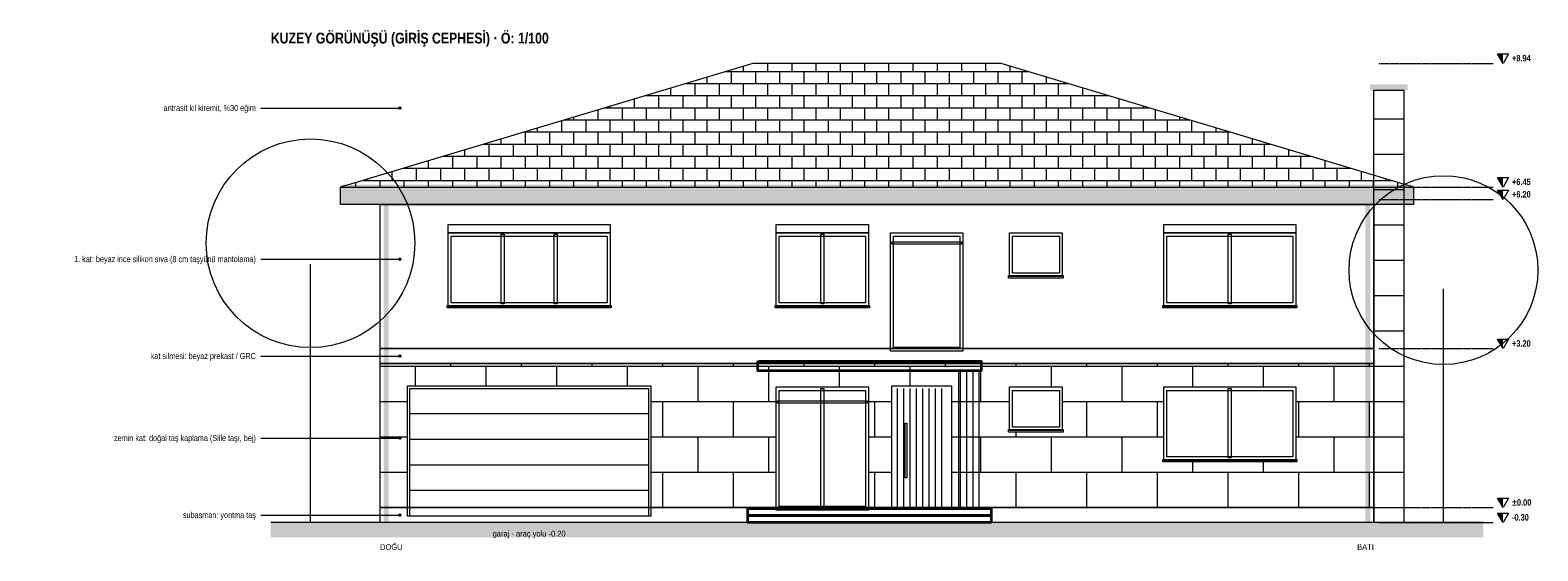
# Model space of a CAD drawing. Header units: centimetres. Extents: x -704 to 7399, y -87 to 961.
# Tile 1 of 2: x -704 to 2330, y -87 to 961. Entities that reach past the tile are written whole.
import ezdxf
from ezdxf.enums import TextEntityAlignment as Align

# ---------------------------------------------------------------- set-up
doc = ezdxf.new("R2010")
doc.units = ezdxf.units.CM
doc.header["$LTSCALE"] = 0.25
doc.linetypes.add('ACAD_ISO02W100', pattern=[15, 12, -3])
for name, color, linetype, lineweight in [('M-BACA-TUGLA-1', 116, 'Continuous', 9), ('M-BACA-TUGLA-1-T', 8, 'Continuous', 5), ('M-BITK-AGAC-1', 70, 'Continuous', 9), ('M-CKAP-KIREMIT-1', 66, 'Continuous', 9), ('M-CKAP-KIREMIT-1-T', 8, 'Continuous', 5), ('M-CVRE-ZEMIN', 45, 'Continuous', 18), ('M-CVRE-ZEMIN-T', 8, 'Continuous', 5), ('M-DUVK-AHSAP-1', 126, 'Continuous', 5), ('M-DUVK-AHSAP-1-T', 8, 'Continuous', 5), ('M-DUVK-DOGALTAS-1', 139, 'Continuous', 5), ('M-DUVK-DOGALTAS-1-T', 8, 'Continuous', 5), ('M-DUVK-PREKAST-1', 127, 'Continuous', 5), ('M-GOST-KESITKOT', 46, 'Continuous', 9), ('M-GOST-YAZI', 2, 'Continuous', 9), ('M-KPKN-AHSAP-1', 93, 'Continuous', 9), ('M-PNKS-ALUMINYUM-1', 171, 'Continuous', 9), ('M-SIVA-1', 52, 'Continuous', 5), ('M-TASI-BETONARME-1', 5, 'Continuous', 35), ('M-YIBO-SAC-1', 12, 'Continuous', 9)]:
    doc.layers.add(name, color=color, linetype=linetype, lineweight=lineweight)
doc.styles.add('YAZI', font='arialn.ttf')
doc.styles.add('YAZI-KALIN', font='arialnb.ttf')

msp = doc.modelspace()

# ---------------------------------------------------------------- hatches: boundary and pattern name
at = {"layer": 'M-BACA-TUGLA-1-T'}
h = msp.add_hatch(color=256, dxfattribs=at)
h.dxf.hatch_style = 1
h.paths.add_polyline_path([(1992, 852), (2068, 852), (2068, 840), (1992, 840)])
h = msp.add_hatch(dxfattribs=at)
h.set_pattern_fill('AR-B816', scale=0.35)
h.paths.add_polyline_path([(2000, 840), (2060, 840), (2060, -30), (2000, -30)])
at = {"layer": 'M-CKAP-KIREMIT-1-T'}
h = msp.add_hatch(dxfattribs=at)
h.set_pattern_fill('AR-B816', scale=0.12)
h.paths.add_polyline_path([(2080, 645), (1250, 894), (750, 894), (-80, 645)])
h = msp.add_hatch(color=256, dxfattribs=at)
h.dxf.hatch_style = 1
h.paths.add_polyline_path([(-80, 650), (2080, 650), (2080, 640), (-80, 640)])
h = msp.add_hatch(color=256, dxfattribs=at)
h.dxf.hatch_style = 1
h.paths.add_polyline_path([(-80, 645), (2080, 645), (2080, 610), (-80, 610)])
at = {"layer": 'M-CVRE-ZEMIN-T'}
h = msp.add_hatch(dxfattribs=at)
h.set_pattern_fill('EARTH', scale=5)
h.paths.add_polyline_path([(-220, -30), (2220, -30), (2220, -60), (-220, -60)])
at = {"layer": 'M-DUVK-AHSAP-1-T'}
h = msp.add_hatch(dxfattribs=at)
h.set_pattern_fill('LINE', scale=4, angle=90)
h.paths.add_polyline_path([(1165, 275), (1205, 275), (1205, 0), (1165, 0)])
h = msp.add_hatch(dxfattribs=at)
h.set_pattern_fill('LINE', scale=4, angle=90)
h.paths.add_polyline_path([(1037, 240), (1143, 240), (1143, 0), (1037, 0)])
at = {"layer": 'M-DUVK-DOGALTAS-1-T'}
h = msp.add_hatch(dxfattribs=at)
h.set_pattern_fill('AR-B816', scale=0.35)
h.paths.add_polyline_path([(0, 290), (2000, 290), (2000, 245), (0, 245)])
h = msp.add_hatch(dxfattribs=at)
h.set_pattern_fill('AR-B816', scale=0.35)
h.paths.add_polyline_path([(0, 245), (55, 245), (55, 243), (0, 243)])
h = msp.add_hatch(dxfattribs=at)
h.set_pattern_fill('AR-B816', scale=0.35)
h.paths.add_polyline_path([(0, 243), (55, 243), (55, 157), (0, 157)])
h = msp.add_hatch(dxfattribs=at)
h.set_pattern_fill('AR-B816', scale=0.35)
h.paths.add_polyline_path([(545, 245), (1030, 245), (1030, 243), (545, 243)])
h = msp.add_hatch(dxfattribs=at)
h.set_pattern_fill('AR-B816', scale=0.35)
h.paths.add_polyline_path([(545, 243), (797, 243), (797, 157), (545, 157)])
h = msp.add_hatch(dxfattribs=at)
h.set_pattern_fill('AR-B816', scale=0.35)
h.paths.add_polyline_path([(983, 243), (1030, 243), (1030, 157), (983, 157)])
h = msp.add_hatch(dxfattribs=at)
h.set_pattern_fill('AR-B816', scale=0.35)
h.paths.add_polyline_path([(1150, 245), (2000, 245), (2000, 243), (1150, 243)])
h = msp.add_hatch(dxfattribs=at)
h.set_pattern_fill('AR-B816', scale=0.35)
h.paths.add_polyline_path([(1150, 243), (1267, 243), (1267, 157), (1150, 157)])
h = msp.add_hatch(dxfattribs=at)
h.set_pattern_fill('AR-B816', scale=0.35)
h.paths.add_polyline_path([(1373, 243), (1577, 243), (1577, 157), (1373, 157)])
h = msp.add_hatch(dxfattribs=at)
h.set_pattern_fill('AR-B816', scale=0.35)
h.paths.add_polyline_path([(1843, 243), (2000, 243), (2000, 97), (1843, 97)])
h = msp.add_hatch(dxfattribs=at)
h.set_pattern_fill('AR-B816', scale=0.35)
h.paths.add_polyline_path([(0, 157), (55, 157), (55, 155), (0, 155)])
h = msp.add_hatch(dxfattribs=at)
h.set_pattern_fill('AR-B816', scale=0.35)
h.paths.add_polyline_path([(0, 155), (55, 155), (55, 152), (0, 152)])
h = msp.add_hatch(dxfattribs=at)
h.set_pattern_fill('AR-B816', scale=0.35)
h.paths.add_polyline_path([(0, 152), (55, 152), (55, 97), (0, 97)])
h = msp.add_hatch(dxfattribs=at)
h.set_pattern_fill('AR-B816', scale=0.35)
h.paths.add_polyline_path([(545, 157), (797, 157), (797, 155), (545, 155)])
h = msp.add_hatch(dxfattribs=at)
h.set_pattern_fill('AR-B816', scale=0.35)
h.paths.add_polyline_path([(545, 155), (797, 155), (797, 152), (545, 152)])
h = msp.add_hatch(dxfattribs=at)
h.set_pattern_fill('AR-B816', scale=0.35)
h.paths.add_polyline_path([(545, 152), (797, 152), (797, 97), (545, 97)])
h = msp.add_hatch(dxfattribs=at)
h.set_pattern_fill('AR-B816', scale=0.35)
h.paths.add_polyline_path([(983, 157), (1030, 157), (1030, 155), (983, 155)])
h = msp.add_hatch(dxfattribs=at)
h.set_pattern_fill('AR-B816', scale=0.35)
h.paths.add_polyline_path([(983, 155), (1030, 155), (1030, 152), (983, 152)])
h = msp.add_hatch(dxfattribs=at)
h.set_pattern_fill('AR-B816', scale=0.35)
h.paths.add_polyline_path([(983, 152), (1030, 152), (1030, 97), (983, 97)])
h = msp.add_hatch(dxfattribs=at)
h.set_pattern_fill('AR-B816', scale=0.35)
h.paths.add_polyline_path([(1150, 157), (1265, 157), (1265, 155), (1150, 155)])
h = msp.add_hatch(dxfattribs=at)
h.set_pattern_fill('AR-B816', scale=0.35)
h.paths.add_polyline_path([(1150, 155), (1265, 155), (1265, 152), (1150, 152)])
h = msp.add_hatch(dxfattribs=at)
h.set_pattern_fill('AR-B816', scale=0.35)
h.paths.add_polyline_path([(1150, 152), (1577, 152), (1577, 97), (1150, 97)])
h = msp.add_hatch(dxfattribs=at)
h.set_pattern_fill('AR-B816', scale=0.35)
h.paths.add_polyline_path([(1375, 157), (1577, 157), (1577, 155), (1375, 155)])
h = msp.add_hatch(dxfattribs=at)
h.set_pattern_fill('AR-B816', scale=0.35)
h.paths.add_polyline_path([(1375, 155), (1577, 155), (1577, 152), (1375, 152)])
h = msp.add_hatch(dxfattribs=at)
h.set_pattern_fill('AR-B816', scale=0.35)
h.paths.add_polyline_path([(0, 97), (55, 97), (55, 95), (0, 95)])
h = msp.add_hatch(dxfattribs=at)
h.set_pattern_fill('AR-B816', scale=0.35)
h.paths.add_polyline_path([(0, 95), (55, 95), (55, 92), (0, 92)])
h = msp.add_hatch(dxfattribs=at)
h.set_pattern_fill('AR-B816', scale=0.35)
h.paths.add_polyline_path([(0, 92), (55, 92), (55, 0), (0, 0)])
h = msp.add_hatch(dxfattribs=at)
h.set_pattern_fill('AR-B816', scale=0.35)
h.paths.add_polyline_path([(545, 97), (797, 97), (797, 95), (545, 95)])
h = msp.add_hatch(dxfattribs=at)
h.set_pattern_fill('AR-B816', scale=0.35)
h.paths.add_polyline_path([(545, 95), (797, 95), (797, 92), (545, 92)])
h = msp.add_hatch(dxfattribs=at)
h.set_pattern_fill('AR-B816', scale=0.35)
h.paths.add_polyline_path([(545, 92), (797, 92), (797, 0), (545, 0)])
h = msp.add_hatch(dxfattribs=at)
h.set_pattern_fill('AR-B816', scale=0.35)
h.paths.add_polyline_path([(983, 97), (1030, 97), (1030, 95), (983, 95)])
h = msp.add_hatch(dxfattribs=at)
h.set_pattern_fill('AR-B816', scale=0.35)
h.paths.add_polyline_path([(983, 95), (1030, 95), (1030, 92), (983, 92)])
h = msp.add_hatch(dxfattribs=at)
h.set_pattern_fill('AR-B816', scale=0.35)
h.paths.add_polyline_path([(983, 92), (1030, 92), (1030, 0), (983, 0)])
h = msp.add_hatch(dxfattribs=at)
h.set_pattern_fill('AR-B816', scale=0.35)
h.paths.add_polyline_path([(1150, 97), (1575, 97), (1575, 95), (1150, 95)])
h = msp.add_hatch(dxfattribs=at)
h.set_pattern_fill('AR-B816', scale=0.35)
h.paths.add_polyline_path([(1150, 95), (1575, 95), (1575, 92), (1150, 92)])
h = msp.add_hatch(dxfattribs=at)
h.set_pattern_fill('AR-B816', scale=0.35)
h.paths.add_polyline_path([(1150, 92), (2000, 92), (2000, 0), (1150, 0)])
h = msp.add_hatch(dxfattribs=at)
h.set_pattern_fill('AR-B816', scale=0.35)
h.paths.add_polyline_path([(1845, 97), (2000, 97), (2000, 95), (1845, 95)])
h = msp.add_hatch(dxfattribs=at)
h.set_pattern_fill('AR-B816', scale=0.35)
h.paths.add_polyline_path([(1845, 95), (2000, 95), (2000, 92), (1845, 92)])
at = {"layer": 'M-GOST-KESITKOT'}
h = msp.add_hatch(color=256, dxfattribs=at)
h.dxf.hatch_style = 1
h.paths.add_polyline_path([(2249, 913), (2260, 913), (2260, 894)])
h = msp.add_hatch(color=256, dxfattribs=at)
h.dxf.hatch_style = 1
h.paths.add_polyline_path([(2249, 664), (2260, 664), (2260, 645)])
h = msp.add_hatch(color=256, dxfattribs=at)
h.dxf.hatch_style = 1
h.paths.add_polyline_path([(2249, 639), (2260, 639), (2260, 620)])
h = msp.add_hatch(color=256, dxfattribs=at)
h.dxf.hatch_style = 1
h.paths.add_polyline_path([(2249, 339), (2260, 339), (2260, 320)])
h = msp.add_hatch(color=256, dxfattribs=at)
h.dxf.hatch_style = 1
h.paths.add_polyline_path([(2249, 19), (2260, 19), (2260, 0)])
h = msp.add_hatch(color=256, dxfattribs=at)
h.dxf.hatch_style = 1
h.paths.add_polyline_path([(2249, -11), (2260, -11), (2260, -30)])
at = {"layer": 'M-GOST-YAZI'}
h = msp.add_hatch(color=256, dxfattribs=at)
h.dxf.hatch_style = 1
edge = h.paths.add_edge_path()
edge.add_arc((40, 804), 3.5, 0, 360)
h = msp.add_hatch(color=256, dxfattribs=at)
h.dxf.hatch_style = 1
edge = h.paths.add_edge_path()
edge.add_arc((40, 500), 3.5, 0, 360)
h = msp.add_hatch(color=256, dxfattribs=at)
h.dxf.hatch_style = 1
edge = h.paths.add_edge_path()
edge.add_arc((40, 305), 3.5, 0, 360)
h = msp.add_hatch(color=256, dxfattribs=at)
h.dxf.hatch_style = 1
edge = h.paths.add_edge_path()
edge.add_arc((40, 140), 3.5, 0, 360)
h = msp.add_hatch(color=256, dxfattribs=at)
h.dxf.hatch_style = 1
edge = h.paths.add_edge_path()
edge.add_arc((40, -15), 3.5, 0, 360)
at = {"layer": 'M-YIBO-SAC-1'}
h = msp.add_hatch(color=256, dxfattribs=at)
h.dxf.hatch_style = 1
h.paths.add_polyline_path([(7, 610), (17, 610), (17, -30), (7, -30)])
h = msp.add_hatch(color=256, dxfattribs=at)
h.dxf.hatch_style = 1
h.paths.add_polyline_path([(1983, 610), (1993, 610), (1993, -30), (1983, -30)])

# ---------------------------------------------------------------- linework, layer by layer
at = {"layer": 'M-BACA-TUGLA-1'}
msp.add_lwpolyline([(2000, 840), (2060, 840), (2060, -30), (2000, -30)], close=True, dxfattribs=at)
at = {"layer": 'M-BITK-AGAC-1'}
for p, q in [((-140, -30), (-140, 490)), ((2140, -30), (2140, 440))]:
    msp.add_line(p, q, dxfattribs=at)
for centre, radius in [((-140, 532), 210), ((2140, 478), 190)]:
    msp.add_circle(centre, radius, dxfattribs=at)
at = {"layer": 'M-CKAP-KIREMIT-1'}
for points in [[(2080, 645), (1250, 894), (750, 894), (-80, 645)], [(-80, 645), (2080, 645), (2080, 610), (-80, 610)]]:
    msp.add_lwpolyline(points, close=True, dxfattribs=at)
at = {"layer": 'M-CVRE-ZEMIN'}
msp.add_line((2220, -30), (-220, -30), dxfattribs=at)
at = {"layer": 'M-DUVK-AHSAP-1'}
msp.add_lwpolyline([(1165, 275), (1205, 275), (1205, 0), (1165, 0)], close=True, dxfattribs=at)
at = {"layer": 'M-DUVK-DOGALTAS-1'}
for points in [[(0, 290), (2000, 290), (2000, 0), (0, 0)], [(0, 0), (2000, 0), (2000, -30), (0, -30)]]:
    msp.add_lwpolyline(points, close=True, dxfattribs=at)
at = {"layer": 'M-DUVK-PREKAST-1'}
msp.add_lwpolyline([(0, 320), (2000, 320), (2000, 290), (0, 290)], close=True, dxfattribs=at)
at = {"layer": 'M-GOST-KESITKOT', "linetype": 'ACAD_ISO02W100'}
for p, q in [((2010, 894), (2240, 894)), ((2010, 645), (2240, 645)), ((2010, 620), (2240, 620)), ((2010, 320), (2240, 320)), ((2010, 0), (2240, 0)), ((2010, -30), (2240, -30))]:
    msp.add_line(p, q, dxfattribs=at)
at = {"layer": 'M-GOST-KESITKOT'}
for points in [[(2249, 913), (2271, 913), (2260, 894)], [(2249, 664), (2271, 664), (2260, 645)], [(2249, 639), (2271, 639), (2260, 620)], [(2249, 339), (2271, 339), (2260, 320)], [(2249, 19), (2271, 19), (2260, 0)], [(2249, -11), (2271, -11), (2260, -30)]]:
    msp.add_lwpolyline(points, close=True, dxfattribs=at)
at = {"layer": 'M-GOST-YAZI'}
for p, q in [((-240, 804), (40, 804)), ((-240, 500), (40, 500)), ((-240, 305), (40, 305)), ((-240, 140), (40, 140)), ((-240, -15), (40, -15))]:
    msp.add_line(p, q, dxfattribs=at)
at = {"layer": 'M-KPKN-AHSAP-1'}
for p, q in [((540, 188.6), (60, 188.6)), ((540, 137.2), (60, 137.2)), ((540, 85.8), (60, 85.8)), ((540, 34.4), (60, 34.4))]:
    msp.add_line(p, q, dxfattribs=at)
for points in [[(55, 245), (545, 245), (545, -17), (55, -17)], [(1030, 245), (1150, 245), (1150, 0), (1030, 0)], [(60, 240), (540, 240), (540, -17), (60, -17)], [(1057, 170), (1060, 170), (1060, 60), (1057, 60)]]:
    msp.add_lwpolyline(points, close=True, dxfattribs=at)
at = {"layer": 'M-PNKS-ALUMINYUM-1'}
for points in [[(137, 570), (463, 570), (463, 553), (137, 553)], [(137, 553), (463, 553), (463, 405), (137, 405)], [(243.7, 550), (249.7, 550), (249.7, 410), (243.7, 410)], [(350.3, 550), (356.3, 550), (356.3, 410), (350.3, 410)], [(797, 570), (983, 570), (983, 553), (797, 553)], [(797, 553), (983, 553), (983, 405), (797, 405)], [(887, 550), (893, 550), (893, 410), (887, 410)], [(1027, 553), (1173, 553), (1173, 315), (1027, 315)], [(1267, 553), (1373, 553), (1373, 465), (1267, 465)], [(1577, 570), (1843, 570), (1843, 553), (1577, 553)], [(1577, 553), (1843, 553), (1843, 405), (1577, 405)], [(1707, 550), (1713, 550), (1713, 410), (1707, 410)], [(143, 546), (457, 546), (457, 412), (143, 412)], [(803, 546), (977, 546), (977, 412), (803, 412)], [(1030, 535), (1170, 535), (1170, 530), (1030, 530)], [(1033, 546), (1167, 546), (1167, 322), (1033, 322)], [(1273, 546), (1367, 546), (1367, 472), (1273, 472)], [(1583, 546), (1837, 546), (1837, 412), (1583, 412)], [(1265, 467), (1375, 467), (1375, 462), (1265, 462)], [(1265, 467), (1375, 467), (1375, 462), (1265, 462)], [(135, 407), (465, 407), (465, 402), (135, 402)], [(135, 407), (465, 407), (465, 402), (135, 402)], [(795, 407), (985, 407), (985, 402), (795, 402)], [(795, 407), (985, 407), (985, 402), (795, 402)], [(1575, 407), (1845, 407), (1845, 402), (1575, 402)], [(1575, 407), (1845, 407), (1845, 402), (1575, 402)], [(797, 243), (983, 243), (983, -5), (797, -5)], [(1267, 243), (1373, 243), (1373, 155), (1267, 155)], [(1577, 243), (1843, 243), (1843, 95), (1577, 95)], [(800, 215), (980, 215), (980, 210), (800, 210)], [(803, 236), (977, 236), (977, 2), (803, 2)], [(887, 240), (893, 240), (893, 0), (887, 0)], [(1273, 236), (1367, 236), (1367, 162), (1273, 162)], [(1583, 236), (1837, 236), (1837, 102), (1583, 102)], [(1707, 240), (1713, 240), (1713, 100), (1707, 100)], [(1265, 157), (1375, 157), (1375, 152), (1265, 152)], [(1265, 157), (1375, 157), (1375, 152), (1265, 152)], [(1575, 97), (1845, 97), (1845, 92), (1575, 92)], [(1575, 97), (1845, 97), (1845, 92), (1575, 92)]]:
    msp.add_lwpolyline(points, close=True, dxfattribs=at)
at = {"layer": 'M-SIVA-1'}
msp.add_lwpolyline([(0, 610), (2000, 610), (2000, 320), (0, 320)], close=True, dxfattribs=at)
at = {"layer": 'M-TASI-BETONARME-1'}
for points in [[(760, 295), (1210, 295), (1210, 275), (760, 275)], [(740, -2), (1230, -2), (1230, -16), (740, -16)], [(740, -16), (1230, -16), (1230, -30), (740, -30)]]:
    msp.add_lwpolyline(points, close=True, dxfattribs=at)

# ---------------------------------------------------------------- texts
at = {"layer": 'M-GOST-KESITKOT', "style": 'YAZI-KALIN'}
for s, p in [('+8.94', (2278, 898)), ('+6.45', (2278, 649)), ('+6.20', (2278, 624)), ('+3.20', (2278, 324)), ('%%p0.00', (2278, 4)), ('-0.30', (2278, -26))]:
    msp.add_text(s, height=12.96, dxfattribs=at).set_placement(p)
at = {"layer": 'M-GOST-YAZI'}
for s, height, style, p in [('KUZEY GÖRÜNÜŞÜ (GİRİŞ CEPHESİ) · Ö: 1/100', 21.6, 'YAZI-KALIN', (-220, 934)), ('DOĞU', 11.52, 'YAZI', (0, -85))]:
    msp.add_text(s, height=height, dxfattribs=dict(at, style=style)).set_placement(p)
at = {"layer": 'M-GOST-YAZI', "style": 'YAZI'}
for s, height, p in [('antrasit kil kiremit, %30 eğim', 12.24, (-250, 798)), ('1. kat: beyaz ince silikon sıva (8 cm taşyünü mantolama)', 12.24, (-250, 494)), ('kat silmesi: beyaz prekast / GRC', 12.24, (-250, 299)), ('zemin kat: doğal taş kaplama (Sille taşı, bej)', 12.24, (-250, 134)), ('subasman: yontma taş', 12.24, (-250, -21)), ('BATI', 11.52, (2000, -85))]:
    msp.add_text(s, height=height, dxfattribs=at).set_placement(p, align=Align.RIGHT)
msp.add_text('garaj · araç yolu -0.20', height=11.52, dxfattribs=at).set_placement((300, -58), align=Align.CENTER)

doc.saveas('drawing.dxf')
